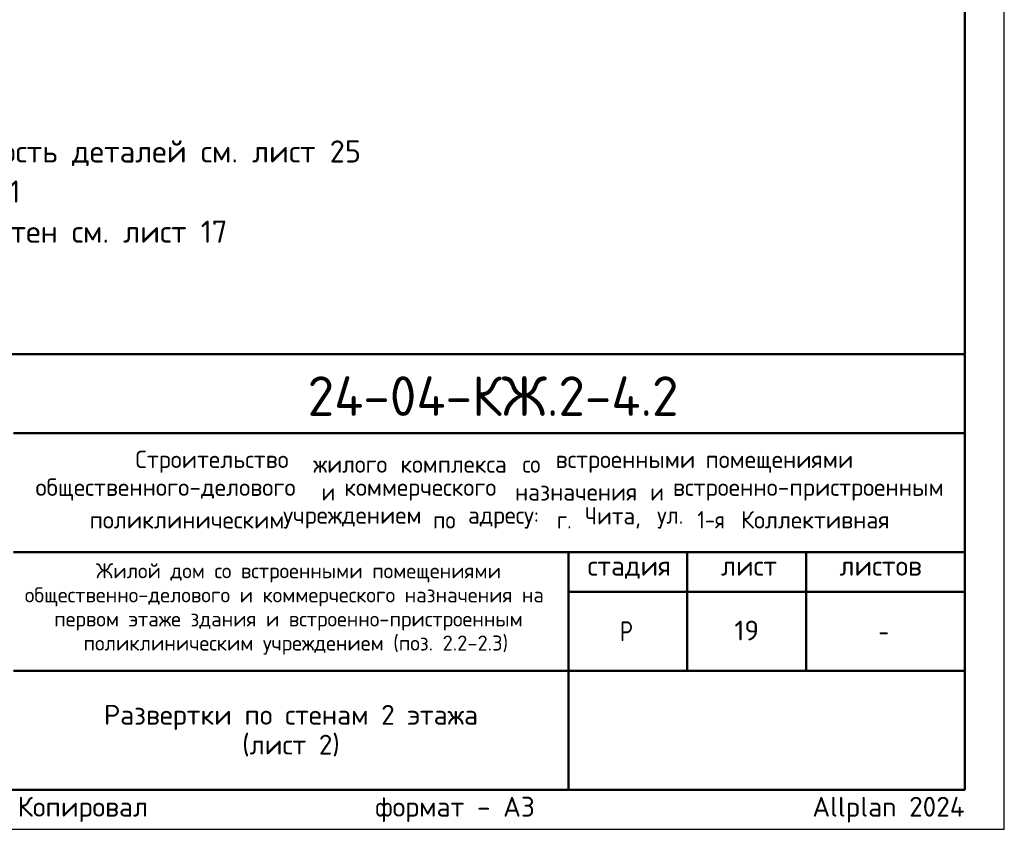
# Model space of a CAD drawing. Header units: millimetres. Extents: x 0 to 50400, y 0 to 35640.
# Tile 14 of 22: x 35493 to 50400, y 0 to 12266. Entities that reach past the tile are written whole.
import ezdxf

# ---------------------------------------------------------------- set-up
doc = ezdxf.new("R2010")
doc.units = ezdxf.units.MM
doc.layers.add('Standard', color=7, linetype='Continuous', lineweight=25)
doc.layers.add('Надписи', color=7, linetype='Continuous', lineweight=25)
doc.styles.add('ISOCPEUR', font='txt')

msp = doc.modelspace()

# ---------------------------------------------------------------- linework, layer by layer
at = {"layer": 'Standard', "color": 7, "linetype": 'Continuous', "lineweight": 50, "transparency": 33554687}
for p, q in [((27600, 7200), (49800, 7200)), ((35400, 6000), (49800, 6000)), ((35400, 4200), (49800, 4200)), ((43800, 2400), (43800, 4200)), ((45600, 2400), (45600, 4200)), ((47400, 2400), (47400, 4200)), ((43800, 3600), (49800, 3600)), ((35400, 2400), (49800, 2400)), ((43800, 600), (43800, 2400)), ((43800, 600), (43800, 2400))]:
    msp.add_line(p, q, dxfattribs=at)
at = {"layer": 'Standard', "color": 7, "linetype": 'Continuous', "lineweight": 25, "transparency": 33554687}
for p, q in [((49800, 600), (49800, 7200)), ((27600, 600), (49800, 600)), ((27600, 600), (49800, 600)), ((27600, 600), (49800, 600))]:
    msp.add_line(p, q, dxfattribs=at)
msp.add_lwpolyline([(0, 0), (50400, 0), (50400, 35640), (0, 35640), (0, 0)], close=True, dxfattribs=at)
at = {"layer": 'Standard', "color": 7, "linetype": 'Continuous', "lineweight": 13, "transparency": 33554687}
msp.add_lwpolyline([(50400, 35640), (0, 35640), (0, 0), (50400, 0), (50400, 35640)], dxfattribs=at)
at = {"layer": 'Standard', "color": 7, "linetype": 'Continuous', "lineweight": 50, "transparency": 33554687}
msp.add_lwpolyline([(2400, 35040), (49800, 35040), (49800, 600), (2400, 600), (2400, 35040)], close=True, dxfattribs=at)
at = {"layer": 'Standard', "color": 7, "linetype": 'Continuous', "lineweight": 25, "transparency": 33554687}
msp.add_lwpolyline([(49800, 7200), (27600, 7200), (27600, 600), (49800, 600), (49800, 7200)], dxfattribs=at)

# ---------------------------------------------------------------- texts
at = {"layer": 'Standard', "color": 7, "linetype": 'Continuous', "lineweight": 13, "transparency": 33554687, "insert": (27600, 10438), "char_height": 336, "width": 13126.68, "attachment_point": 1, "line_spacing_factor": 1.084337}
msp.add_mtext('\\A1;{\\fISOCPEUR|i0|b0;\\H335.999994;\\W1.000000;\\C7;1. Спецификацию элементов, ведомость деталей см. лист 25}\\P{\\fISOCPEUR|i0|b0;\\H335.999994;\\W1.000000;\\C7;Ведомость расхода стали см. лист 1.1}\\P{\\fISOCPEUR|i0|b0;\\H335.999994;\\W1.000000;\\C7;2. Опалубочный план конструкции стен см. лист 17}\\P{\\fISOCPEUR|i0|b0;\\H335.999994;\\W1.000000;\\C7;3. Узлы см. лист 10 лист 22}\\P{\\fISOCPEUR|i0|b0;\\H335.999994;\\W1.000000;\\C7;4. Сечения см. листы 22...24}\\P', dxfattribs=at)
at = {"layer": 'Standard', "color": 7, "linetype": 'Continuous', "lineweight": 50, "transparency": 33554687, "insert": (39852, 6262), "char_height": 600, "width": 6110.08, "attachment_point": 7, "style": 'ISOCPEUR'}
msp.add_mtext('\\W0.98;24-04-КЖ.2-4.2', dxfattribs=at)
at = {"layer": 'Standard', "color": 7, "linetype": 'Continuous', "lineweight": 25, "transparency": 33554687, "attachment_point": 7, "style": 'ISOCPEUR'}
for s, insert, char_height, width in [('\\W0.98;Строительство ', (37245, 5402), 264, 2820.83), ('\\W0.96;жилого ', (39937, 5402), 264, 1446.12), ('\\W0.97;комплекса ', (41257, 5402), 264, 1975.29), ('\\W0.90;со ', (43105, 5402), 264, 620.97), ('\\W0.98;встроенными ', (43607, 5402), 264, 2398.16), ('\\W0.98;помещениями', (45877, 5402), 264, 2292.21), ('\\W0.99;общественного-делового ', (35733, 4980), 264, 4457.19), ('\\W0.87;и ', (40063, 4980), 264, 457.48), ('\\W0.98;коммерческого ', (40406, 4980), 264, 2714.91), ('\\W0.97;назначения ', (42993, 4980), 264, 2173.24), ('\\W0.87;и ', (45039, 4980), 264, 457.46), ('\\W0.99;встроенно-пристроенным', (45382, 4980), 264, 4298.92), ('\\W0.95;Чита, ', (44049, 4557), 264, 1221.07), ('\\W0.86;1-я ', (45752, 4557), 264, 773.52), ('\\W0.98;Коллективная', (46412, 4557), 264, 2450.61), ('\\W0.98;поликлиническим ', (36552, 4557), 264, 3058.06), ('\\W0.98;учреждением ', (39482, 4557), 264, 2397.9), ('\\W0.91;по ', (41752, 4557), 264, 647.69), ('\\W0.96;адресу: ', (42280, 4557), 264, 1472.67), ('\\W0.89;г. ', (43627, 4557), 264, 539.49), ('\\W0.92;ул. ', (45145, 4557), 264, 728.23), ('\\W0.99;стадия    лист     листов', (44091, 3795), 300, 5247.11), ('\\W0.80;Р', (44580, 2850), 300, 359.84), ('\\W0.78;-', (48495, 2850), 300, 326.39)]:
    msp.add_mtext(s, dxfattribs=dict(at, insert=insert, char_height=char_height, width=width))
at = {"layer": 'Standard', "color": 7, "linetype": 'Continuous', "lineweight": 18, "transparency": 33554687, "char_height": 228, "attachment_point": 7, "style": 'ISOCPEUR'}
for s, insert, width in [('\\W0.99;Жилой дом со встроенными помещениями', (36647, 3741), 6015.25), ('\\W0.99;общественно-делового и коммерческого назначения на', (35570, 3376), 8168.16), ('\\W0.99;первом этаже здания и встроенно-пристроенным', (36015, 3011), 7279.77), ('\\W0.99;поликлиническим учреждением (поз. 2.2-2.3)', (36459, 2646), 6390.3)]:
    msp.add_mtext(s, dxfattribs=dict(at, insert=insert, width=width))
at = {"layer": 'Standard', "color": 7, "linetype": 'Continuous', "lineweight": 25, "transparency": 33554687, "insert": (39600, 1885), "char_height": 300, "width": 6035.25, "attachment_point": 2, "line_spacing_factor": 0.903614}
msp.add_mtext('\\A1;{\\fISOCPEUR|i0|b0;\\H300.000000;\\W1.000000;\\C7;Развертки по стенам 2 этажа}\\P{\\fISOCPEUR|i0|b0;\\H300.000000;\\W1.000000;\\C7;(лист 2)}\\P', dxfattribs=at)
at = {"layer": 'Standard', "color": 8, "linetype": 'Continuous', "lineweight": 13, "transparency": 33554687, "insert": (49800, 297), "char_height": 300, "width": 14099.36, "attachment_point": 6, "style": 'ISOCPEUR'}
msp.add_mtext('\\A1;{\\fISOCPEUR|i0|b0;\\H300.000000;\\W1.000000;\\C8;Копировал                  формат - А3                      Allplan 2024}\\P', dxfattribs=at)
at = {"layer": 'Надписи', "color": 7, "linetype": 'Continuous', "lineweight": 13, "transparency": 33554687, "insert": (46500, 3012), "char_height": 300, "width": 472.5, "attachment_point": 5, "style": 'ISOCPEUR'}
msp.add_mtext('\\A1;{\\fISOCPEUR|i0|b0;\\H300.000000;\\W1.000000;\\C7;19}\\P', dxfattribs=at)

doc.saveas('drawing.dxf')
